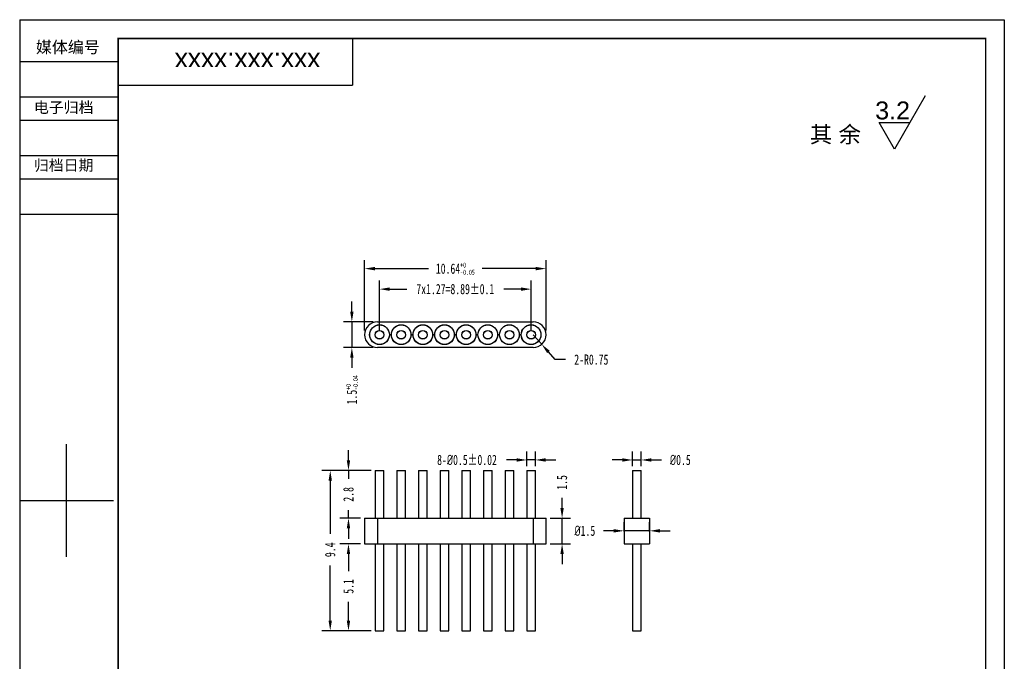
# Model space of a CAD drawing. Header units: inches. Extents: x 10.4 to 68.1, y 2.7 to 84.4.
# Tile 2 of 2: x 10.4 to 68.1, y 46.8 to 84.4. Entities that reach past the tile are written whole.
import ezdxf

# ---------------------------------------------------------------- set-up
doc = ezdxf.new("R2010")
doc.units = ezdxf.units.IN
doc.header["$MEASUREMENT"] = 0
doc.layers.add('图框层', color=1, linetype='Continuous')
doc.layers.add('标注层', color=4, linetype='Continuous', lineweight=25)
doc.layers.add('零件外形图层', color=7, linetype='Continuous', lineweight=30)
doc.styles.add('SLDTEXTSTYLE6', font='txt', dxfattribs={"width": 0.7})
doc.styles.get("Standard").update_dxf_attribs({"font": 'arial.ttf'})
doc.dimstyles.new('公差标注', dxfattribs={"dimtxt": 0.6, "dimasz": 0.6, "dimexe": 0.5, "dimexo": 0.25, "dimgap": 0.5, "dimtad": 0, "dimrnd": 1e-09, "dimdsep": 46, "dimtxsty": 'SLDTEXTSTYLE6', "dimcen": 0.09, "dimadec": 0, "dimazin": 2, "dimtol": 1, "dimtm": 1e-09, "dimtfac": 0.5, "dimtmove": 0, "dimatfit": 3, "dimfxl": 1, "dimfrac": 2, "dimtolj": 1, "dimarcsym": 0})
doc.dimstyles.new('垂直标注', dxfattribs={"dimtxt": 0.6, "dimasz": 0.6, "dimexe": 0.5, "dimexo": 0.25, "dimgap": 0.5, "dimtad": 0, "dimrnd": 1e-09, "dimzin": 9, "dimdsep": 46, "dimtxsty": 'SLDTEXTSTYLE6', "dimcen": 0, "dimadec": 0, "dimazin": 2, "dimtfac": 1, "dimtmove": 0, "dimatfit": 3, "dimfxl": 1, "dimfrac": 2, "dimtolj": 1, "dimtzin": 12, "dimarcsym": 0})
doc.dimstyles.new('平行标注', dxfattribs={"dimtxt": 0.6, "dimasz": 0.6, "dimexe": 0.5, "dimexo": 0.25, "dimgap": 0.5, "dimtad": 0, "dimtih": 1, "dimtoh": 1, "dimrnd": 1e-09, "dimzin": 9, "dimdsep": 46, "dimtxsty": 'SLDTEXTSTYLE6', "dimcen": 0.09, "dimadec": 0, "dimazin": 2, "dimtfac": 1, "dimtmove": 0, "dimatfit": 3, "dimfxl": 1, "dimfrac": 2, "dimtolj": 1, "dimtzin": 12, "dimarcsym": 0})

# ---------------------------------------------------------------- blocks, each defined once
blk = doc.blocks.new('*D25')
at = {"layer": 'Defpoints', "color": 0, "transparency": 16777216}
for p in [(28.588, 57.973), (31.23, 57.973), (31.23, 48.573)]:
    blk.add_point(p, dxfattribs=at)
at = {"layer": '标注层', "color": 0, "lineweight": -2, "transparency": 16777216}
for p, q in [((30.98, 57.973), (28.088, 57.973)), ((28.588, 57.373), (28.588, 54.25)), ((28.588, 49.173), (28.588, 52.396)), ((30.98, 48.573), (28.088, 48.573))]:
    blk.add_line(p, q, dxfattribs=at)
at = {"layer": '标注层', "color": 0, "transparency": 16777216}
for points in [[(28.488, 57.373), (28.688, 57.373), (28.588, 57.973)], [(28.488, 49.173), (28.688, 49.173), (28.588, 48.573)]]:
    blk.add_solid(points, dxfattribs=at)
at = {"layer": '标注层', "color": 0, "transparency": 16777216, "insert": (28.588, 53.323), "char_height": 0.6, "attachment_point": 5, "rotation": 90, "style": 'SLDTEXTSTYLE6'}
blk.add_mtext('\\A1;9.4', dxfattribs=at)
blk = doc.blocks.new('*D26')
at = {"layer": 'Defpoints', "color": 0, "transparency": 16777216}
for p in [(31.23, 57.973), (29.658, 55.173), (30.605, 55.173)]:
    blk.add_point(p, dxfattribs=at)
at = {"layer": '标注层', "color": 0, "lineweight": -2, "transparency": 16777216}
for p, q in [((29.658, 58.573), (29.658, 59.173)), ((30.98, 57.973), (29.158, 57.973)), ((29.658, 57.973), (29.658, 57.491)), ((29.658, 55.173), (29.658, 55.655)), ((30.355, 55.173), (29.158, 55.173)), ((29.658, 54.573), (29.658, 53.973))]:
    blk.add_line(p, q, dxfattribs=at)
at = {"layer": '标注层', "color": 0, "transparency": 16777216}
for points in [[(29.558, 58.573), (29.758, 58.573), (29.658, 57.973)], [(29.558, 54.573), (29.758, 54.573), (29.658, 55.173)]]:
    blk.add_solid(points, dxfattribs=at)
at = {"layer": '标注层', "color": 0, "transparency": 16777216, "insert": (29.658, 56.573), "char_height": 0.6, "attachment_point": 5, "rotation": 90, "style": 'SLDTEXTSTYLE6'}
blk.add_mtext('\\A1;2.8', dxfattribs=at)
blk = doc.blocks.new('*D27')
at = {"layer": 'Defpoints', "color": 0, "transparency": 16777216}
for p in [(30.605, 53.673), (29.658, 48.573), (31.23, 48.573)]:
    blk.add_point(p, dxfattribs=at)
at = {"layer": '标注层', "color": 0, "lineweight": -2, "transparency": 16777216}
for p, q in [((30.355, 53.673), (29.158, 53.673)), ((29.658, 53.073), (29.658, 52.076)), ((29.658, 49.173), (29.658, 50.271)), ((30.98, 48.573), (29.158, 48.573))]:
    blk.add_line(p, q, dxfattribs=at)
at = {"layer": '标注层', "color": 0, "transparency": 16777216}
for points in [[(29.558, 53.073), (29.758, 53.073), (29.658, 53.673)], [(29.558, 49.173), (29.758, 49.173), (29.658, 48.573)]]:
    blk.add_solid(points, dxfattribs=at)
at = {"layer": '标注层', "color": 0, "transparency": 16777216, "insert": (29.658, 51.173), "char_height": 0.6, "attachment_point": 5, "rotation": 90, "style": 'SLDTEXTSTYLE6'}
blk.add_mtext('\\A1;5.1', dxfattribs=at)
blk = doc.blocks.new('*D28')
at = {"layer": 'Defpoints', "color": 0, "transparency": 16777216}
for p in [(40.62, 58.589), (40.12, 57.973), (40.62, 57.973)]:
    blk.add_point(p, dxfattribs=at)
at = {"layer": '标注层', "color": 0, "lineweight": -2, "transparency": 16777216}
for p, q in [((40.12, 58.223), (40.12, 59.089)), ((40.62, 58.223), (40.62, 59.089)), ((39.52, 58.589), (38.92, 58.589)), ((40.62, 58.589), (40.12, 58.589)), ((41.22, 58.589), (41.82, 58.589))]:
    blk.add_line(p, q, dxfattribs=at)
at = {"layer": '标注层', "color": 0, "transparency": 16777216}
for points in [[(39.52, 58.689), (39.52, 58.489), (40.12, 58.589)], [(41.22, 58.689), (41.22, 58.489), (40.62, 58.589)]]:
    blk.add_solid(points, dxfattribs=at)
at = {"layer": '标注层', "color": 0, "transparency": 16777216, "insert": (36.611, 58.589), "char_height": 0.6, "attachment_point": 5, "style": 'SLDTEXTSTYLE6'}
blk.add_mtext('\\A1;8-{\\fISOCPEUR|b0|i0|c0|p34;%%C}0.5%%P0.02', dxfattribs=at)
blk = doc.blocks.new('*D29')
at = {"layer": 'Defpoints', "color": 0, "transparency": 16777216}
for p in [(41.245, 55.173), (42.186, 55.173), (41.245, 53.673)]:
    blk.add_point(p, dxfattribs=at)
at = {"layer": '标注层', "color": 0, "lineweight": -2, "transparency": 16777216}
for p, q in [((42.186, 55.773), (42.186, 56.373)), ((41.495, 55.173), (42.686, 55.173)), ((42.186, 53.673), (42.186, 55.173)), ((41.495, 53.673), (42.686, 53.673)), ((42.186, 53.073), (42.186, 52.473))]:
    blk.add_line(p, q, dxfattribs=at)
at = {"layer": '标注层', "color": 0, "transparency": 16777216}
for points in [[(42.086, 55.773), (42.286, 55.773), (42.186, 55.173)], [(42.086, 53.073), (42.286, 53.073), (42.186, 53.673)]]:
    blk.add_solid(points, dxfattribs=at)
at = {"layer": '标注层', "color": 0, "transparency": 16777216, "insert": (42.186, 57.271), "char_height": 0.6, "attachment_point": 5, "rotation": 90, "style": 'SLDTEXTSTYLE6'}
blk.add_mtext('\\A1;1.5', dxfattribs=at)
blk = doc.blocks.new('*D30')
at = {"layer": 'Defpoints', "color": 0, "transparency": 16777216}
for p in [(46.822, 58.589), (46.322, 57.973), (46.822, 57.973)]:
    blk.add_point(p, dxfattribs=at)
at = {"layer": '标注层', "color": 0, "lineweight": -2, "transparency": 16777216}
for p, q in [((46.322, 58.223), (46.322, 59.089)), ((46.822, 58.223), (46.822, 59.089)), ((45.722, 58.589), (45.122, 58.589)), ((46.322, 58.589), (46.822, 58.589)), ((47.422, 58.589), (48.022, 58.589))]:
    blk.add_line(p, q, dxfattribs=at)
at = {"layer": '标注层', "color": 0, "transparency": 16777216}
for points in [[(45.722, 58.689), (45.722, 58.489), (46.322, 58.589)], [(47.422, 58.689), (47.422, 58.489), (46.822, 58.589)]]:
    blk.add_solid(points, dxfattribs=at)
at = {"layer": '标注层', "color": 0, "transparency": 16777216, "insert": (49.122, 58.589), "char_height": 0.6, "attachment_point": 5, "style": 'SLDTEXTSTYLE6'}
blk.add_mtext('\\A1;{\\fISOCPEUR|b0|i0|c0|p34;%%C}0.5', dxfattribs=at)
blk = doc.blocks.new('*D31')
at = {"layer": 'Defpoints', "color": 0, "transparency": 16777216}
for p in [(47.322, 54.434), (45.822, 54.153), (47.322, 54.153)]:
    blk.add_point(p, dxfattribs=at)
at = {"layer": '标注层', "color": 0, "lineweight": -2, "transparency": 16777216}
for p, q in [((45.822, 54.403), (45.822, 54.934)), ((47.322, 54.403), (47.322, 54.934)), ((45.222, 54.434), (44.622, 54.434)), ((47.322, 54.434), (45.822, 54.434)), ((47.922, 54.434), (48.522, 54.434))]:
    blk.add_line(p, q, dxfattribs=at)
at = {"layer": '标注层', "color": 0, "transparency": 16777216}
for points in [[(45.222, 54.534), (45.222, 54.334), (45.822, 54.434)], [(47.922, 54.534), (47.922, 54.334), (47.322, 54.434)]]:
    blk.add_solid(points, dxfattribs=at)
at = {"layer": '标注层', "color": 0, "transparency": 16777216, "insert": (43.522, 54.434), "char_height": 0.6, "attachment_point": 5, "style": 'SLDTEXTSTYLE6'}
blk.add_mtext('\\A1;{\\fISOCPEUR|b0|i0|c0|p34;%%C}1.5', dxfattribs=at)
blk = doc.blocks.new('*D32')
at = {"layer": 'Defpoints', "color": 0, "transparency": 16777216}
for p in [(40.37, 68.605), (31.48, 65.934), (40.37, 65.934)]:
    blk.add_point(p, dxfattribs=at)
at = {"layer": '标注层', "color": 0, "lineweight": -2, "transparency": 16777216}
for p, q in [((31.48, 66.184), (31.48, 69.105)), ((40.37, 66.184), (40.37, 69.105)), ((32.08, 68.605), (33.072, 68.605)), ((39.77, 68.605), (38.779, 68.605))]:
    blk.add_line(p, q, dxfattribs=at)
at = {"layer": '标注层', "color": 0, "transparency": 16777216}
for points in [[(32.08, 68.705), (32.08, 68.505), (31.48, 68.605)], [(39.77, 68.705), (39.77, 68.505), (40.37, 68.605)]]:
    blk.add_solid(points, dxfattribs=at)
at = {"layer": '标注层', "color": 0, "transparency": 16777216, "insert": (35.925, 68.605), "char_height": 0.6, "attachment_point": 5, "style": 'SLDTEXTSTYLE6'}
blk.add_mtext('\\A1;7x1.27=8.89%%P0.1', dxfattribs=at)
blk = doc.blocks.new('*D33')
at = {"layer": 'Defpoints', "color": 0, "transparency": 16777216}
for p in [(41.245, 69.807), (30.605, 65.934), (41.245, 65.934)]:
    blk.add_point(p, dxfattribs=at)
at = {"layer": '标注层', "color": 0, "lineweight": -2, "transparency": 16777216}
for p, q in [((30.605, 66.184), (30.605, 70.307)), ((41.245, 66.184), (41.245, 70.307)), ((31.205, 69.807), (34.347, 69.807)), ((40.645, 69.807), (37.504, 69.807))]:
    blk.add_line(p, q, dxfattribs=at)
at = {"layer": '标注层', "color": 0, "transparency": 16777216}
for points in [[(31.205, 69.907), (31.205, 69.707), (30.605, 69.807)], [(40.645, 69.907), (40.645, 69.707), (41.245, 69.807)]]:
    blk.add_solid(points, dxfattribs=at)
at = {"layer": '标注层', "color": 0, "transparency": 16777216, "insert": (35.925, 69.807), "char_height": 0.6, "attachment_point": 5, "style": 'SLDTEXTSTYLE6'}
blk.add_mtext('\\A1;10.64{\\H0.3;\\S+0^ -0.05;}', dxfattribs=at)
blk = doc.blocks.new('*D34')
at = {"layer": 'Defpoints', "color": 0, "transparency": 16777216}
for p in [(31.355, 66.684), (29.857, 65.184), (31.355, 65.184)]:
    blk.add_point(p, dxfattribs=at)
at = {"layer": '标注层', "color": 0, "lineweight": -2, "transparency": 16777216}
for p, q in [((29.857, 67.284), (29.857, 67.884)), ((31.105, 66.684), (29.357, 66.684)), ((29.857, 66.684), (29.857, 65.184)), ((31.105, 65.184), (29.357, 65.184)), ((29.857, 64.584), (29.857, 63.984))]:
    blk.add_line(p, q, dxfattribs=at)
at = {"layer": '标注层', "color": 0, "transparency": 16777216}
for points in [[(29.757, 67.284), (29.957, 67.284), (29.857, 66.684)], [(29.757, 64.584), (29.957, 64.584), (29.857, 65.184)]]:
    blk.add_solid(points, dxfattribs=at)
at = {"layer": '标注层', "color": 0, "transparency": 16777216, "insert": (29.857, 62.702), "char_height": 0.6, "attachment_point": 5, "rotation": 90, "style": 'SLDTEXTSTYLE6'}
blk.add_mtext('\\A1;1.5{\\H0.3;\\S+0^ -0.04;}', dxfattribs=at)
blk = doc.blocks.new('*D35')
at = {"layer": 'Defpoints', "color": 0, "transparency": 16777216}
for p in [(40.495, 65.934), (40.991, 65.371)]:
    blk.add_point(p, dxfattribs=at)
at = {"layer": '标注层', "color": 0, "lineweight": -2, "transparency": 16777216}
for p, q in [((40.495, 65.934), (40.991, 65.371)), ((41.785, 64.471), (41.388, 64.921)), ((42.385, 64.471), (41.785, 64.471))]:
    blk.add_line(p, q, dxfattribs=at)
at = {"layer": '标注层', "color": 0, "transparency": 16777216}
blk.add_solid([(41.463, 64.987), (41.313, 64.855), (40.991, 65.371)], dxfattribs=at)
at = {"layer": '标注层', "color": 0, "transparency": 16777216, "insert": (43.902, 64.471), "char_height": 0.6, "attachment_point": 5, "style": 'SLDTEXTSTYLE6'}
blk.add_mtext('\\A1;2-R0.75', dxfattribs=at)

msp = doc.modelspace()

# ---------------------------------------------------------------- linework, layer by layer
at = {"layer": '图框层', "color": 1}
for p, q in [((10.374, 84.402), (68.124, 84.402)), ((10.374, 84.402), (10.374, 2.727)), ((68.124, 84.402), (68.124, 2.727)), ((16.149, 83.302), (16.149, 3.827)), ((16.149, 81.927), (10.374, 81.927)), ((16.149, 79.865), (10.374, 79.865)), ((16.149, 79.865), (10.374, 79.865)), ((63.487, 79.929), (62.585, 78.367)), ((16.149, 78.49), (10.374, 78.49)), ((61.683, 76.804), (60.781, 78.367)), ((60.781, 78.367), (62.585, 78.367)), ((62.585, 78.367), (61.683, 76.804)), ((16.149, 76.427), (10.374, 76.427)), ((16.149, 75.052), (10.374, 75.052)), ((16.149, 72.99), (10.374, 72.99)), ((13.124, 52.915), (13.124, 59.515)), ((68.124, 57.178), (68.124, 2.727)), ((10.374, 56.215), (15.874, 56.215))]:
    msp.add_line(p, q, dxfattribs=at)
at = {"layer": '图框层', "color": 1, "const_width": 0.0825}
for points in [[(16.149, 83.302), (16.149, 3.827), (67.024, 3.827), (67.024, 83.302), (16.149, 83.302)], [(29.899, 80.552), (29.899, 83.302)], [(29.899, 80.552), (16.149, 80.552)]]:
    msp.add_lwpolyline(points, dxfattribs=at)
msp.add_lwpolyline([(16.149, 83.302), (67.024, 83.302), (67.024, 3.827), (16.149, 3.827), (16.149, 83.302)], close=True, dxfattribs=at)
at = {"layer": '零件外形图层', "linetype": 'Continuous', "lineweight": 30}
for p, q in [((31.355, 66.684), (40.495, 66.684)), ((40.495, 65.184), (31.355, 65.184)), ((31.23, 57.973), (31.23, 55.173)), ((31.23, 57.973), (31.48, 57.973)), ((31.48, 57.973), (31.73, 57.973)), ((31.73, 55.173), (31.73, 57.973)), ((32.5, 57.973), (32.5, 55.173)), ((32.5, 57.973), (32.75, 57.973)), ((32.75, 57.973), (33, 57.973)), ((33, 55.173), (33, 57.973)), ((33.77, 57.973), (33.77, 55.173)), ((33.77, 57.973), (34.02, 57.973)), ((34.02, 57.973), (34.27, 57.973)), ((34.27, 55.173), (34.27, 57.973)), ((35.04, 57.973), (35.04, 55.173)), ((35.04, 57.973), (35.29, 57.973)), ((35.29, 57.973), (35.54, 57.973)), ((35.54, 55.173), (35.54, 57.973)), ((36.31, 57.973), (36.31, 55.173)), ((36.31, 57.973), (36.56, 57.973)), ((36.56, 57.973), (36.81, 57.973)), ((36.81, 55.173), (36.81, 57.973)), ((37.58, 57.973), (37.58, 55.173)), ((37.58, 57.973), (37.83, 57.973)), ((37.83, 57.973), (38.08, 57.973)), ((38.08, 55.173), (38.08, 57.973)), ((38.85, 57.973), (38.85, 55.173)), ((38.85, 57.973), (39.1, 57.973)), ((39.1, 57.973), (39.35, 57.973)), ((39.35, 55.173), (39.35, 57.973)), ((40.12, 57.973), (40.12, 55.173)), ((40.12, 57.973), (40.37, 57.973)), ((40.37, 57.973), (40.62, 57.973)), ((40.62, 55.173), (40.62, 57.973)), ((46.322, 57.973), (46.322, 55.173)), ((46.322, 57.973), (46.822, 57.973)), ((46.822, 55.173), (46.822, 57.973)), ((30.605, 55.173), (30.605, 53.673)), ((30.605, 55.173), (31.355, 55.173)), ((31.355, 55.173), (31.355, 53.673)), ((31.355, 55.173), (40.495, 55.173)), ((40.495, 55.173), (40.495, 53.673)), ((40.495, 55.173), (41.245, 55.173)), ((41.245, 53.673), (41.245, 55.173)), ((45.822, 55.173), (45.822, 53.673)), ((45.822, 55.173), (47.322, 55.173)), ((47.322, 55.173), (47.322, 53.673)), ((30.605, 53.673), (31.355, 53.673)), ((31.23, 53.673), (31.23, 48.573)), ((31.355, 53.673), (40.495, 53.673)), ((31.73, 48.573), (31.73, 53.673)), ((32.5, 53.673), (32.5, 48.573)), ((33, 48.573), (33, 53.673)), ((33.77, 53.673), (33.77, 48.573)), ((34.27, 48.573), (34.27, 53.673)), ((35.04, 53.673), (35.04, 48.573)), ((35.54, 48.573), (35.54, 53.673)), ((36.31, 53.673), (36.31, 48.573)), ((36.81, 48.573), (36.81, 53.673)), ((37.58, 53.673), (37.58, 48.573)), ((38.08, 48.573), (38.08, 53.673)), ((38.85, 53.673), (38.85, 48.573)), ((39.35, 48.573), (39.35, 53.673)), ((40.12, 53.673), (40.12, 48.573)), ((40.495, 53.673), (41.245, 53.673)), ((40.62, 48.573), (40.62, 53.673)), ((45.822, 53.673), (47.322, 53.673)), ((46.322, 53.673), (46.322, 48.573)), ((46.822, 48.573), (46.822, 53.673)), ((31.23, 48.573), (31.48, 48.573)), ((31.48, 48.573), (31.73, 48.573)), ((32.5, 48.573), (32.75, 48.573)), ((32.75, 48.573), (33, 48.573)), ((33.77, 48.573), (34.02, 48.573)), ((34.02, 48.573), (34.27, 48.573)), ((35.04, 48.573), (35.29, 48.573)), ((35.29, 48.573), (35.54, 48.573)), ((36.31, 48.573), (36.56, 48.573)), ((36.56, 48.573), (36.81, 48.573)), ((37.58, 48.573), (37.83, 48.573)), ((37.83, 48.573), (38.08, 48.573)), ((38.85, 48.573), (39.1, 48.573)), ((39.1, 48.573), (39.35, 48.573)), ((40.12, 48.573), (40.37, 48.573)), ((40.37, 48.573), (40.62, 48.573)), ((46.322, 48.573), (46.822, 48.573))]:
    msp.add_line(p, q, dxfattribs=at)
for centre, radius in [((31.48, 65.934), 0.58), ((31.48, 65.934), 0.575), ((32.75, 65.934), 0.58), ((32.75, 65.934), 0.575), ((34.02, 65.934), 0.58), ((34.02, 65.934), 0.575), ((35.29, 65.934), 0.58), ((35.29, 65.934), 0.575), ((36.56, 65.934), 0.58), ((36.56, 65.934), 0.575), ((37.83, 65.934), 0.58), ((37.83, 65.934), 0.575), ((39.1, 65.934), 0.58), ((39.1, 65.934), 0.575), ((40.37, 65.934), 0.58), ((40.37, 65.934), 0.575), ((31.48, 65.934), 0.255), ((31.48, 65.934), 0.25), ((32.75, 65.934), 0.255), ((32.75, 65.934), 0.25), ((34.02, 65.934), 0.255), ((34.02, 65.934), 0.25), ((35.29, 65.934), 0.255), ((35.29, 65.934), 0.25), ((36.56, 65.934), 0.255), ((36.56, 65.934), 0.25), ((37.83, 65.934), 0.255), ((37.83, 65.934), 0.25), ((39.1, 65.934), 0.255), ((39.1, 65.934), 0.25), ((40.37, 65.934), 0.255), ((40.37, 65.934), 0.25)]:
    msp.add_circle(centre, radius, dxfattribs=at)
for centre, start, end in [((31.355, 65.934), 90, 270), ((40.495, 65.934), 270, 90)]:
    msp.add_arc(centre, 0.75, start, end, dxfattribs=at)

# ---------------------------------------------------------------- texts
at = {"layer": '图框层', "color": 1}
msp.add_text('xxx.xxx.xxxx', height=1.1, rotation=180, dxfattribs=at).set_placement((28.004, 82.47))
msp.add_text('3.2', height=1.0519, dxfattribs=at).set_placement((60.552, 78.556))
for s, insert, char_height, width, attachment_point in [('媒体编号', (11.323, 83.136), 0.6875, 5.775, 1), ('电子归档', (11.208, 79.578), 0.6402, 5.37803, 1), ('其 余', (58.218, 77.622), 0.9625, 4.71961, 5), ('归档日期', (11.208, 76.189), 0.6402, 5.37803, 1)]:
    msp.add_mtext(s, dxfattribs=dict(at, insert=insert, char_height=char_height, width=width, attachment_point=attachment_point))

# ---------------------------------------------------------------- dimensions: what is measured, and where the dimension line sits
at = {"layer": '标注层', "color": 5}
dim = msp.add_linear_dim(base=(41.245, 69.807), p1=(30.605, 65.934), p2=(41.245, 65.934), dimstyle='公差标注', override={"dimtm": 0.05}, dxfattribs=at)
dim.commit()
dim.dimension.update_dxf_attribs({"geometry": '*D33', "text_midpoint": (35.925, 69.807), "dimtype": 160})
for base, p1, p2, text, picture, middle in [((40.37, 68.605), (31.48, 65.934), (40.37, 65.934), '7x1.27=<>%%P0.1', '*D32', (35.925, 68.605)), ((46.822, 58.589), (46.322, 57.973), (46.822, 57.973), '{\\fISOCPEUR|b0|i0|c0|p34;%%C}<>', '*D30', (49.122, 58.589))]:
    dim = msp.add_linear_dim(base=base, p1=p1, p2=p2, text=text, dimstyle='垂直标注', dxfattribs=at)
    dim.commit()
    dim.dimension.update_dxf_attribs({"geometry": picture, "text_midpoint": middle})
dim = msp.add_linear_dim(base=(29.857, 65.184), p1=(31.355, 66.684), p2=(31.355, 65.184), angle=90, dimstyle='公差标注', override={"dimtm": 0.04}, dxfattribs=at)
dim.commit()
dim.dimension.update_dxf_attribs({"geometry": '*D34', "text_midpoint": (29.857, 62.702)})
dim = msp.add_radius_dim(center=(40.495, 65.934), mpoint=(40.991, 65.371), text='2-<>', dimstyle='平行标注', dxfattribs=at)
dim.commit()
dim.dimension.update_dxf_attribs({"geometry": '*D35', "text_midpoint": (43.902, 64.471)})
for base, p1, p2, picture, middle in [((29.658, 55.173), (31.23, 57.973), (30.605, 55.173), '*D26', (29.658, 56.573)), ((28.588, 57.973), (31.23, 48.573), (31.23, 57.973), '*D25', (28.588, 53.323)), ((42.186, 55.173), (41.245, 53.673), (41.245, 55.173), '*D29', (42.186, 57.271)), ((29.658, 48.573), (30.605, 53.673), (31.23, 48.573), '*D27', (29.658, 51.173))]:
    dim = msp.add_linear_dim(base=base, p1=p1, p2=p2, angle=90, dimstyle='垂直标注', dxfattribs=at)
    dim.commit()
    dim.dimension.update_dxf_attribs({"geometry": picture, "text_midpoint": middle, "dimtype": 160})
for base, p1, p2, text, picture, middle in [((40.62, 58.589), (40.12, 57.973), (40.62, 57.973), '8-{\\fISOCPEUR|b0|i0|c0|p34;%%C}<>%%P0.02', '*D28', (36.611, 58.589)), ((47.322, 54.434), (45.822, 54.153), (47.322, 54.153), '{\\fISOCPEUR|b0|i0|c0|p34;%%C}<>', '*D31', (43.522, 54.434))]:
    dim = msp.add_linear_dim(base=base, p1=p1, p2=p2, text=text, dimstyle='垂直标注', dxfattribs=at)
    dim.commit()
    dim.dimension.update_dxf_attribs({"geometry": picture, "text_midpoint": middle, "dimtype": 160})

doc.saveas('drawing.dxf')
